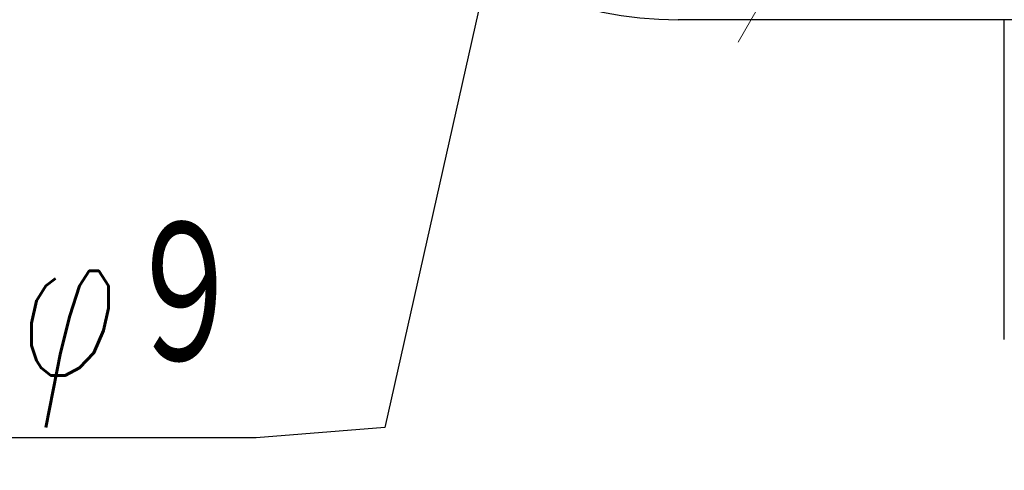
# Model space of a CAD drawing. Header units: millimetres. Extents: x 0 to 1300, y 0 to 891.
# Tile 128 of 146: x 793 to 853, y 507 to 535. Entities that reach past the tile are written whole.
import ezdxf

# ---------------------------------------------------------------- set-up
doc = ezdxf.new("R2010")
doc.units = ezdxf.units.MM
doc.header["$LTSCALE"] = 0.545669
doc.linetypes.add('CENTER', pattern=[50.8, 31.75, -6.35, 6.35, -6.35])
doc.layers.add('NoLayerName_001', color=7, linetype='Continuous')
doc.styles.get("Standard").update_dxf_attribs({"font": 'txt', "bigfont": 'extfont2'})
doc.dimstyles.get("Standard").update_dxf_attribs({"dimtxt": 2.5, "dimasz": 2.5, "dimexe": 1, "dimexo": 1, "dimtad": 1, "dimdec": 3, "dimzin": 0, "dimdsep": 46, "dimtxsty": 'Standard', "dimcen": 2.5, "dimadec": 3, "dimazin": 0, "dimtfac": 0.75, "dimtdec": 3, "dimtmove": 0, "dimatfit": 3, "dimfxl": 1, "dimarcsym": 0})

msp = doc.modelspace()

# ---------------------------------------------------------------- linework, layer by layer
at = {"layer": 'NoLayerName_001', "color": 4, "linetype": 'CENTER', "lineweight": 13}
msp.add_line((844.61656775, 547.38710838), (836.6764227, 533.6343738), dxfattribs=at)
at = {"layer": 'NoLayerName_001', "color": 7, "linetype": 'Continuous', "lineweight": 25}
for p, q in [((917, 535), (833, 535)), ((853.002486, 515.4), (853.002486, 535))]:
    msp.add_line(p, q, dxfattribs=at)
msp.add_arc((833, 558), 23, 180, 270, dxfattribs=at)

# ---------------------------------------------------------------- texts
at = {"layer": 'NoLayerName_001', "color": 3, "linetype": 'Continuous', "lineweight": 13, "insert": (806.49439641, 510.00406621), "char_height": 9.6, "attachment_point": 9, "line_spacing_factor": 0.7875}
msp.add_mtext('\\A1;\\W0.7161;４×φ９', dxfattribs=at)

# ---------------------------------------------------------------- leaders
at = {"layer": 'NoLayerName_001', "color": 3, "linetype": 'Continuous', "lineweight": 13, "annotation_type": 0, "has_hookline": 1, "hookline_direction": 1, "text_width": 21.60576}
msp.add_leader([(822.73925106, 544.34904319), (814.99439641, 510.00406621), (807.11939641, 509.37906621)], dimstyle='Standard', override={"dimtxt": 9.6, "dimasz": 6, "dimldrblk": 'OPEN30'}, dxfattribs=at)

doc.saveas('drawing.dxf')
